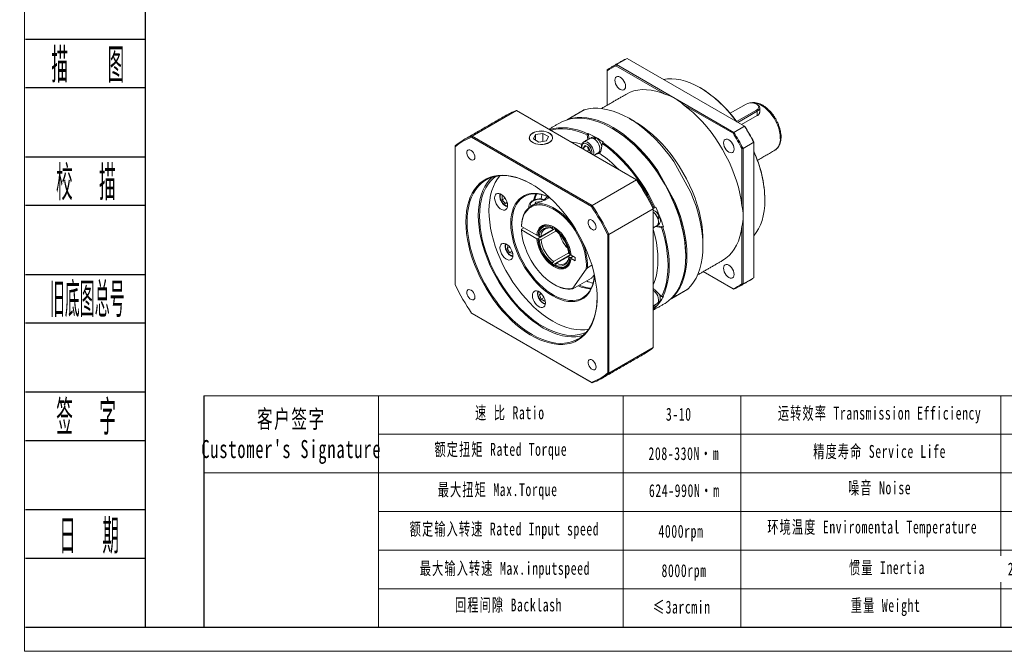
# Model space of a CAD drawing. Header units: millimetres. Extents: x -3 to 679, y 0 to 480.
# Tile 1 of 3: x -2 to 328, y 0 to 212. Entities that reach past the tile are written whole.
import ezdxf
from ezdxf.enums import TextEntityAlignment as Align

# ---------------------------------------------------------------- set-up
doc = ezdxf.new("R2010")
doc.units = ezdxf.units.MM
doc.header["$LTSCALE"] = 1.5
doc.layers.get('0').update_dxf_attribs({"lineweight": 18})
for name, color, linetype in [('2细线层', 4, 'Continuous'), ('6文字层', 3, 'Continuous'), ('7标注层', 4, 'Continuous')]:
    doc.layers.add(name, color=color, linetype=linetype)
doc.layers.add('图框_外框线', color=7, linetype='Continuous', lineweight=18)
doc.styles.add('PC_TEXTSTYLE', font='ISOCP.SHX', dxfattribs={"width": 0.707, "bigfont": 'GBCBIG.SHX'})
doc.styles.add('标准', font='txt', dxfattribs={"width": 0.667})

msp = doc.modelspace()

# ---------------------------------------------------------------- linework, layer by layer
at = {"color": 7, "linetype": 'Continuous', "lineweight": 15}
for p, q in [((201.8, 198.72), (198.24, 196.67)), ((241.16, 176), (201.8, 198.72)), ((214.72, 186.69), (198.11, 196.28)), ((198.24, 196.67), (217.91, 185.31)), ((195.15, 194.57), (195.15, 183.05)), ((217.91, 185.31), (237.59, 173.95)), ((187.46, 181.48), (182.11, 178.4)), ((237.32, 173.65), (220.71, 183.23)), ((241.71, 183.45), (236.34, 180.35)), ((238.52, 177.59), (245.2, 181.44)), ((245.43, 181.03), (245.2, 181.44)), ((164.73, 181.26), (149.88, 172.69)), ((204.97, 158.03), (164.73, 181.26)), ((245.43, 181.03), (238.94, 177.28)), ((245.43, 179.56), (240.21, 176.55)), ((245.43, 179.56), (245.43, 181.03)), ((237.59, 173.95), (241.16, 176)), ((189.85, 149.16), (149.75, 172.31)), ((149.88, 172.69), (190.12, 149.46)), ((171.14, 173.22), (170.47, 171.78)), ((170.47, 171.78), (172.3, 170.72)), ((173.64, 173.6), (171.14, 173.22)), ((171.14, 171.39), (171.14, 173.22)), ((175.47, 172.55), (173.64, 173.6)), ((173.64, 170.93), (173.64, 173.6)), ((174.8, 171.11), (175.47, 172.55)), ((188.69, 171.55), (188.47, 173.12)), ((188.63, 173.48), (188.83, 173.6)), ((188.83, 173.6), (189.08, 171.78)), ((191.02, 172.31), (191.02, 171.62)), ((144.26, 169.14), (144.26, 122.83)), ((172.3, 170.72), (174.8, 171.11)), ((187.23, 168.8), (187.8, 169.61)), ((188.22, 169.37), (187.23, 168.8)), ((187.49, 168.12), (187.23, 168.8)), ((187.8, 169.61), (188.95, 168.95)), ((188.7, 168.75), (188.53, 169.19)), ((188.99, 168.01), (188.7, 168.75)), ((188.95, 168.95), (189.52, 167.48)), ((193.51, 170.21), (193.13, 167.97)), ((193.94, 170.65), (193.74, 170.53)), ((240.29, 149.33), (240.29, 168.51)), ((244.25, 170.65), (240.68, 168.59)), ((240.68, 168.59), (240.68, 145.87)), ((244.25, 125.2), (244.25, 170.65)), ((188.99, 168.01), (188.34, 167.63)), ((189.4, 167.77), (188.99, 168.01)), ((189.52, 167.48), (189.25, 167.1)), ((190.12, 149.46), (204.97, 158.03)), ((159.98, 152.71), (160.26, 152.73)), ((159.98, 151.39), (159.98, 152.71)), ((160.94, 151.94), (159.98, 151.39)), ((175.35, 152.37), (175.35, 151.84)), ((160.97, 150.16), (159.98, 151.39)), ((161.62, 150.54), (160.97, 150.16)), ((161.71, 150.22), (160.97, 150.16)), ((170.91, 149.92), (171.2, 150.55)), ((171.2, 150.55), (173.08, 150.84)), ((171.2, 150.05), (171.2, 150.55)), ((210.57, 148.49), (210.88, 148.61)), ((211.23, 148.78), (211.42, 148.9)), ((210.59, 148.3), (195.74, 139.73)), ((210.59, 101.84), (210.59, 148.3)), ((212.71, 145.6), (212.25, 145.56)), ((240.68, 145.87), (240.68, 123.14)), ((171.61, 139.46), (166.45, 142.43)), ((166.45, 141.52), (167.24, 141.98)), ((176.83, 142.01), (176.83, 141.59)), ((177.83, 141.9), (177.23, 141.55)), ((213.4, 142.11), (211.38, 142.43)), ((211.77, 142.66), (213.98, 142.31)), ((213.98, 142.31), (213.78, 142.2)), ((240.29, 123.23), (240.29, 142.41)), ((166.45, 141.29), (171.61, 138.31)), ((172, 138.35), (177.97, 141.8)), ((172.37, 139.05), (172.01, 139.26)), ((178, 140.89), (172.99, 138)), ((173, 139.14), (177.18, 141.56)), ((177.82, 141.02), (177.82, 141.44)), ((195.34, 93.34), (195.34, 139.65)), ((195.74, 139.73), (195.74, 93.26)), ((161.66, 135.04), (161.94, 136.1)), ((162.5, 135.52), (161.66, 135.04)), ((172, 138.12), (172.37, 137.91)), ((162.46, 133.64), (161.66, 135.04)), ((163.3, 134.12), (162.46, 133.64)), ((163.53, 133.35), (162.46, 133.64)), ((183.03, 133.07), (177.03, 129.61)), ((177.23, 130.64), (182.26, 133.54)), ((182.43, 132.5), (178.22, 130.07)), ((182.65, 133.12), (182.28, 133.33)), ((182.29, 132.18), (182.65, 131.97)), ((182.45, 132.54), (183.04, 132.89)), ((184.45, 132.04), (183.05, 132.85)), ((183.81, 132.41), (183.05, 131.97)), ((183.84, 132.39), (183.05, 131.94)), ((184.45, 130.9), (184.45, 132.04)), ((176.83, 130.15), (176.83, 129.72)), ((177.82, 129.15), (177.82, 129.57)), ((183.05, 131.71), (184.45, 130.9)), ((188.59, 128.58), (190.05, 129.42)), ((183.63, 121.69), (188.17, 128.14)), ((190.36, 125.58), (190.87, 126.3)), ((227.34, 127.28), (237.32, 121.52)), ((237.59, 121.36), (227.34, 127.28)), ((183.6, 121.48), (189.94, 125.14)), ((240.68, 123.14), (244.25, 125.2)), ((172.5, 119.48), (172.92, 120.09)), ((173.15, 119.86), (172.5, 119.48)), ((173.07, 118.01), (172.5, 119.48)), ((211.37, 120.98), (213.4, 118.95)), ((213.78, 118.88), (213.98, 118.99)), ((216.8, 118.32), (222.15, 121.4)), ((174.03, 118.56), (173.07, 118.01)), ((174.21, 117.35), (173.07, 118.01)), ((174.37, 117.58), (174.21, 117.35)), ((210.88, 115.37), (210.6, 115.8)), ((210.99, 116.03), (211.42, 115.36)), ((212.71, 117.17), (212.64, 117.26)), ((149.75, 113.32), (189.85, 90.17)), ((190.12, 90.02), (149.88, 113.25)), ((210.59, 115.08), (210.88, 115.37)), ((211.23, 115.25), (210.59, 114.64)), ((211.42, 115.36), (211.23, 115.25)), ((195.74, 93.26), (210.59, 101.84))]:
    msp.add_line(p, q, dxfattribs=at)
for p, q in [((118.54, 85.69), (118.54, 8.07)), ((200.46, 85.69), (200.46, 8.07))]:
    msp.add_line(p, q)
at = {"color": 7, "linetype": 'Continuous', "lineweight": 15, "flags": 128}
for points in [[(197.73, 191.45), (197.8, 191.95), (197.97, 192.34), (198.26, 192.6), (198.63, 192.72), (199.06, 192.68), (199.52, 192.48), (199.98, 192.14), (200.41, 191.69), (200.78, 191.15), (201.06, 190.56), (201.24, 189.96), (201.3, 189.39), (201.24, 188.9), (201.06, 188.5), (200.78, 188.24), (200.41, 188.13), (199.98, 188.17), (199.52, 188.36), (199.06, 188.7), (198.63, 189.15), (198.26, 189.69), (197.97, 190.28), (197.8, 190.88), (197.73, 191.45)], [(238.46, 177.56), (237.12, 179.31), (235.68, 181.02), (234.19, 182.63), (232.65, 184.14), (231.08, 185.53), (229.48, 186.81), (227.86, 187.95), (226.23, 188.96), (224.6, 189.83), (222.98, 190.56), (221.38, 191.13), (219.81, 191.55), (218.27, 191.82), (216.78, 191.93), (215.34, 191.88), (214, 191.68)], [(201.62, 186.79), (202.83, 187.39), (204.12, 187.84), (205.48, 188.14), (206.9, 188.28), (208.38, 188.27), (209.91, 188.1), (211.49, 187.78), (213.09, 187.31), (214.72, 186.69)], [(187.46, 181.48), (188.92, 181.83), (190.45, 182.02), (192.05, 182.04), (193.7, 181.88), (195.4, 181.57), (197.14, 181.09), (198.9, 180.44), (200.68, 179.64), (202.47, 178.68), (204.26, 177.57), (206.04, 176.32), (207.81, 174.92), (209.54, 173.4), (211.24, 171.76), (212.89, 170), (214.49, 168.14), (216.02, 166.19), (217.49, 164.15)], [(220.71, 183.23), (222.34, 181.97), (223.95, 180.59), (225.52, 179.1), (227.05, 177.49), (228.53, 175.79), (229.96, 174), (231.32, 172.13), (232.61, 170.19), (233.82, 168.2), (234.94, 166.15), (235.98, 164.06), (236.92, 161.95), (237.75, 159.82), (238.48, 157.69), (239.11, 155.56), (239.62, 153.45), (240.01, 151.37), (240.29, 149.33)], [(245.2, 181.44), (245.62, 181.76), (245.86, 182.14), (245.91, 182.55), (245.76, 182.94), (245.43, 183.3), (244.93, 183.58), (244.32, 183.78), (243.63, 183.86), (242.93, 183.84), (242.27, 183.69), (241.71, 183.45)], [(253.16, 172.04), (253.09, 173.1), (252.91, 174.2), (252.61, 175.34), (252.19, 176.48), (251.67, 177.6), (251.06, 178.69), (250.36, 179.72), (249.6, 180.67), (248.78, 181.53), (247.92, 182.27), (247.04, 182.88), (246.16, 183.36), (245.29, 183.68), (244.45, 183.85), (243.65, 183.87), (243.64, 183.86)], [(245.44, 183.31), (245.88, 182.98), (246.16, 182.59), (246.26, 182.17), (246.16, 181.75), (245.88, 181.36), (245.43, 181.03)], [(221.48, 132.5), (221.42, 134.52), (221.24, 136.61), (220.94, 138.75), (220.52, 140.93), (219.99, 143.13), (219.34, 145.36), (218.58, 147.59), (217.72, 149.81), (216.75, 152.02), (215.69, 154.21), (214.53, 156.36), (213.29, 158.46), (211.97, 160.51), (210.57, 162.49), (209.1, 164.39), (207.58, 166.21), (206, 167.93), (204.38, 169.55), (202.72, 171.06), (201.03, 172.45), (199.32, 173.71), (197.59, 174.85), (195.87, 175.84), (194.14, 176.7), (192.43, 177.41), (190.74, 177.97), (189.08, 178.38), (187.46, 178.63), (185.88, 178.73), (184.36, 178.68), (182.89, 178.47), (181.49, 178.1), (180.17, 177.58), (179.23, 177.1)], [(182.11, 178.4), (183.57, 178.75), (185.11, 178.93), (186.71, 178.95), (188.36, 178.8), (190.06, 178.48), (191.79, 178), (193.55, 177.35), (195.33, 176.55), (197.13, 175.59), (198.92, 174.48), (200.7, 173.23), (202.46, 171.84), (204.2, 170.32), (205.89, 168.68), (207.55, 166.92), (209.14, 165.06), (210.68, 163.1), (212.14, 161.06)], [(175.82, 174.86), (175.94, 174.9), (177.34, 175.26), (178.81, 175.48), (180.34, 175.53), (181.92, 175.43), (183.55, 175.18), (185.22, 174.76), (186.91, 174.2), (188.63, 173.48)], [(188.47, 173.12), (186.76, 173.84), (185.08, 174.4), (183.42, 174.81), (181.81, 175.06), (180.23, 175.16), (178.71, 175.11), (177.25, 174.9), (176.21, 174.64)], [(196.93, 175.25), (197.78, 174.74), (199.49, 173.61), (201.19, 172.36), (202.87, 170.98), (204.51, 169.48), (206.12, 167.87), (207.69, 166.17), (209.2, 164.36), (210.66, 162.48), (212.04, 160.51), (213.36, 158.48), (214.59, 156.4), (215.73, 154.26), (216.79, 152.1), (217.75, 149.9), (218.6, 147.69), (219.36, 145.48), (220, 143.28), (220.53, 141.09), (220.94, 138.93), (221.24, 136.81), (221.42, 134.74), (221.48, 132.72)], [(204.45, 177.53), (205.3, 177.02), (207, 175.9), (208.68, 174.63), (210.34, 173.24), (211.97, 171.72), (213.56, 170.08), (215.09, 168.34), (216.56, 166.51), (217.97, 164.59), (219.3, 162.6), (220.55, 160.54)], [(170.2, 173.76), (169.68, 173.39), (169.31, 172.97), (169.1, 172.52), (169.06, 172.04), (169.18, 171.58), (169.48, 171.13), (169.92, 170.74), (170.5, 170.4), (171.19, 170.15), (171.96, 169.98), (172.77, 169.9), (173.58, 169.93), (174.38, 170.05), (175.11, 170.26), (175.74, 170.56), (176.26, 170.93), (176.63, 171.35), (176.84, 171.81), (176.89, 172.28), (176.76, 172.75), (176.46, 173.19), (176.02, 173.59), (175.44, 173.92), (174.75, 174.18), (173.99, 174.35), (173.18, 174.42), (172.36, 174.4), (171.57, 174.27), (170.84, 174.06), (170.2, 173.76)], [(170.23, 173.74), (169.72, 173.38), (169.35, 172.96), (169.14, 172.51), (169.1, 172.05), (169.23, 171.58), (169.52, 171.15), (169.96, 170.75), (170.53, 170.42), (171.21, 170.17), (171.97, 170), (172.77, 169.93), (173.58, 169.95), (174.36, 170.07), (175.08, 170.29), (175.71, 170.58), (176.22, 170.94), (176.59, 171.36), (176.8, 171.81), (176.84, 172.28), (176.71, 172.74), (176.42, 173.18), (175.98, 173.57), (175.41, 173.9), (174.73, 174.15), (173.97, 174.32), (173.17, 174.4), (172.36, 174.37), (171.58, 174.25), (170.86, 174.04), (170.23, 173.74)], [(189.35, 171.93), (189.69, 172.05), (190.14, 172.04), (190.63, 171.86), (191.12, 171.54), (191.59, 171.09), (192.01, 170.54), (192.35, 169.93), (192.59, 169.29), (192.71, 168.66), (192.71, 168.09), (192.59, 167.61), (192.35, 167.24), (192.15, 167.08)], [(234.13, 170.44), (234.2, 170.94), (234.37, 171.33), (234.66, 171.59), (235.03, 171.71), (235.46, 171.66), (235.92, 171.47), (236.38, 171.13), (236.81, 170.68), (237.18, 170.14), (237.46, 169.55), (237.64, 168.95), (237.7, 168.38), (237.64, 167.88), (237.46, 167.49), (237.18, 167.23), (236.81, 167.11), (236.38, 167.16), (235.92, 167.35), (235.46, 167.69), (235.03, 168.14), (234.66, 168.68), (234.37, 169.27), (234.2, 169.87), (234.13, 170.44)], [(189.99, 166.68), (190.04, 166.91), (190.04, 167.44), (189.92, 168.02), (189.68, 168.61), (189.34, 169.17), (188.94, 169.64), (188.49, 170.01), (188.03, 170.24), (187.6, 170.31), (187.23, 170.22), (186.94, 169.98), (186.75, 169.6), (186.69, 169.11), (186.69, 169.11)], [(186.69, 169.11), (186.75, 168.55), (186.75, 168.55)], [(187.28, 170.74), (187.61, 170.85), (188.06, 170.84), (188.55, 170.66), (189.04, 170.34), (189.51, 169.89), (189.93, 169.34), (190.27, 168.73), (190.51, 168.09), (190.64, 167.46), (190.64, 166.89), (190.51, 166.41), (190.5, 166.38)], [(191.12, 171.52), (191.59, 171.07), (192, 170.52), (192.34, 169.91), (192.58, 169.27), (192.69, 168.64), (192.69, 168.07), (192.56, 167.6), (192.31, 167.25), (192.13, 167.11)], [(210.88, 148.61), (209.82, 150.79), (208.67, 152.93), (207.43, 155.03), (206.11, 157.07), (204.72, 159.04), (203.26, 160.93), (201.74, 162.74), (200.17, 164.46), (198.55, 166.07), (196.9, 167.57), (195.21, 168.96), (193.51, 170.21)], [(193.74, 170.53), (195.46, 169.27), (197.15, 167.87), (198.82, 166.36), (200.45, 164.74), (202.03, 163.01), (203.56, 161.19), (205.03, 159.28), (206.43, 157.29), (207.76, 155.24), (209, 153.13), (210.16, 150.97), (211.23, 148.78)], [(150.85, 165.62), (150.79, 166.12), (150.62, 166.63), (150.34, 167.13), (149.99, 167.56), (149.6, 167.89), (149.2, 168.09), (148.83, 168.13), (148.52, 168.03), (148.29, 167.77), (148.17, 167.4), (148.17, 166.94), (148.29, 166.43), (148.52, 165.91), (148.83, 165.44), (149.2, 165.06), (149.6, 164.79), (149.99, 164.67), (150.34, 164.7), (150.62, 164.88), (150.79, 165.2), (150.85, 165.62)], [(193.09, 167.79), (192.86, 167.54), (192.77, 167.48)], [(217.49, 164.15), (223.18, 153.79), (224.11, 151.49), (224.92, 149.17), (225.61, 146.86), (226.19, 144.57), (226.64, 142.31), (226.96, 140.09), (227.16, 137.92), (227.22, 135.81), (227.16, 133.78), (226.96, 131.83), (226.64, 129.99), (226.19, 128.24), (225.61, 126.61), (224.92, 125.11), (224.11, 123.73), (223.18, 122.49), (222.15, 121.4)], [(147.83, 143.93), (147.89, 145.77), (148.07, 147.53), (148.36, 149.2), (148.78, 150.77), (149.31, 152.24), (149.95, 153.59), (150.7, 154.82), (151.56, 155.92), (152.51, 156.89), (153.56, 157.71), (154.7, 158.39), (155.92, 158.93), (157.22, 159.31), (158.58, 159.54), (160.01, 159.61), (161.49, 159.53), (163.01, 159.3), (164.57, 158.91), (166.16, 158.37), (167.78, 157.68), (169.4, 156.85), (171.02, 155.88), (172.64, 154.77), (174.24, 153.53), (175.82, 152.18), (177.36, 150.71), (178.87, 149.13), (180.32, 147.45), (181.72, 145.69), (183.05, 143.85), (184.31, 141.93), (185.49, 139.96), (186.58, 137.95), (187.58, 135.89), (188.49, 133.81), (189.29, 131.72), (189.99, 129.62), (190.58, 127.53), (191.05, 125.47), (191.41, 123.43), (191.64, 121.44), (191.76, 119.5), (191.76, 117.62), (191.64, 115.82), (191.41, 114.1), (191.05, 112.48), (190.58, 110.96), (189.99, 109.55), (189.29, 108.26), (188.49, 107.09), (187.58, 106.06), (186.58, 105.16), (185.49, 104.41), (184.31, 103.8), (183.05, 103.34), (181.72, 103.04), (180.32, 102.88), (178.87, 102.89), (177.36, 103.05), (175.82, 103.36), (174.24, 103.82), (172.64, 104.44), (171.02, 105.2), (169.4, 106.1), (167.78, 107.14), (166.16, 108.31), (164.57, 109.61), (163.01, 111.02), (161.49, 112.55), (160.01, 114.18), (158.58, 115.9), (157.22, 117.7), (155.92, 119.58), (154.7, 121.52), (153.56, 123.52), (152.51, 125.56), (151.56, 127.62), (150.7, 129.71), (149.95, 131.81), (149.31, 133.9), (148.78, 135.98), (148.36, 138.03), (148.07, 140.05), (147.89, 142.02), (147.83, 143.93)], [(169.91, 156.56), (168.37, 157.37), (166.75, 158.1), (165.15, 158.67), (163.58, 159.09), (162.04, 159.36), (160.55, 159.47), (159.11, 159.42), (157.73, 159.22), (156.42, 158.85), (155.19, 158.34), (154.04, 157.68), (152.97, 156.86), (152.01, 155.91), (151.14, 154.82), (150.38, 153.59), (149.73, 152.25), (149.19, 150.78), (148.77, 149.21), (148.47, 147.53), (148.28, 145.77), (148.22, 143.93)], [(151.98, 146.1), (152.04, 147.94), (152.23, 149.71), (152.53, 151.38), (152.95, 152.95), (153.49, 154.42), (154.14, 155.76), (154.9, 156.99), (155.77, 158.08), (156.6, 158.91)], [(152.38, 145.87), (152.44, 147.68), (152.62, 149.41), (152.92, 151.05), (153.33, 152.6), (153.86, 154.04), (154.5, 155.36), (155.24, 156.56), (156.1, 157.63), (157.04, 158.57), (157.92, 159.25)], [(155.55, 147.7), (155.61, 149.51), (155.79, 151.24), (156.08, 152.88), (156.5, 154.43), (157.03, 155.87), (157.67, 157.19), (158.41, 158.39), (159.23, 159.43)], [(212.14, 161.06), (217.83, 150.71), (218.76, 148.4), (219.57, 146.09), (220.27, 143.78), (220.84, 141.48), (221.29, 139.22), (221.61, 137), (221.81, 134.83), (221.87, 132.72), (221.81, 130.69), (221.61, 128.75), (221.29, 126.9), (220.84, 125.16), (220.27, 123.53), (219.57, 122.02), (218.76, 120.65), (217.83, 119.41), (216.8, 118.32)], [(220.55, 160.54), (221.71, 158.43), (222.77, 156.28), (223.73, 154.1), (224.58, 151.91), (225.32, 149.71), (225.94, 147.52), (226.44, 145.35), (226.82, 143.21), (227.08, 141.12), (227.2, 139.09), (227.22, 138.1)], [(157.45, 151.96), (157.51, 152.52), (157.69, 152.98), (157.99, 153.31), (158.39, 153.48), (158.85, 153.5), (159.36, 153.35), (159.89, 153.05), (160.4, 152.61), (160.86, 152.06), (161.25, 151.43), (161.55, 150.76), (161.74, 150.08), (161.8, 149.44), (161.74, 148.88), (161.55, 148.42), (161.25, 148.09), (160.86, 147.92), (160.4, 147.9), (159.89, 148.05), (159.36, 148.36), (158.85, 148.79), (158.39, 149.34), (157.99, 149.97), (157.69, 150.64), (157.51, 151.32), (157.45, 151.96)], [(159.5, 153.28), (159.38, 153.04), (159.29, 152.58), (159.32, 152.03), (159.48, 151.45), (159.74, 150.86), (160.09, 150.32), (160.52, 149.87), (160.97, 149.53)], [(162.87, 143.47), (162.93, 144.93), (163.11, 146.31), (163.41, 147.6), (163.82, 148.78), (164.35, 149.85), (164.98, 150.8), (165.71, 151.61), (166.54, 152.29), (167.46, 152.82), (168.46, 153.2), (169.53, 153.43), (170.66, 153.5), (171.85, 153.42), (173.08, 153.19), (174.35, 152.8), (175.63, 152.27), (175.81, 152.18)], [(175.86, 152.14), (174.86, 152.56), (173.59, 152.98), (172.35, 153.25), (171.16, 153.36), (170.01, 153.31), (168.93, 153.1), (167.92, 152.74), (166.99, 152.23), (166.15, 151.57), (165.41, 150.77), (164.77, 149.84), (164.23, 148.78), (163.81, 147.6), (163.51, 146.31), (163.33, 144.93), (163.27, 143.47)], [(172.98, 151.62), (173.02, 151.8), (173.31, 153.06)], [(160.97, 149.53), (161.42, 149.34), (161.8, 149.31)], [(166.45, 142.66), (166.56, 143.94), (166.8, 145.12), (167.15, 146.2), (167.61, 147.16), (168.19, 148), (168.87, 148.7), (169.65, 149.25), (170.51, 149.66), (171.45, 149.91), (172.45, 150.01), (173.52, 149.95), (174.62, 149.73), (175.76, 149.35), (176.92, 148.83), (178.08, 148.16), (179.24, 147.35), (180.38, 146.42), (181.49, 145.36), (182.56, 144.2), (183.56, 142.95), (184.51, 141.61), (184.51, 141.61)], [(188.17, 128.14), (188.22, 129.45), (188.14, 130.83), (187.94, 132.26), (187.62, 133.73), (187.19, 135.22), (186.64, 136.71), (185.99, 138.19), (185.24, 139.65), (184.41, 141.05), (183.49, 142.39), (182.5, 143.66), (181.45, 144.84), (180.36, 145.91), (179.23, 146.86), (178.08, 147.69), (176.93, 148.38), (175.77, 148.92), (174.64, 149.32), (173.53, 149.56), (172.47, 149.64), (171.47, 149.56), (170.52, 149.33), (169.66, 148.94), (168.88, 148.4), (168.2, 147.71), (167.62, 146.89), (167.15, 145.94), (166.8, 144.87), (166.56, 143.7), (166.45, 142.43)], [(169.03, 148.83), (169, 148.9), (168.94, 149.33)], [(174.18, 151.27), (173.84, 151.38), (173.13, 151.51), (172.39, 151.53), (171.66, 151.45), (170.98, 151.28), (170.4, 151.01), (169.94, 150.68), (169.63, 150.29), (169.5, 149.86), (169.55, 149.44), (169.63, 149.24)], [(244.25, 139.28), (245.09, 140.35), (245.85, 141.57), (246.5, 142.92), (247.04, 144.39), (247.46, 145.96), (247.77, 147.63), (247.95, 149.4), (248.01, 151.24)], [(187.17, 105.96), (186.03, 105.66), (184.65, 105.46), (183.21, 105.41), (181.72, 105.52), (180.18, 105.79), (178.61, 106.21), (177.01, 106.78), (175.39, 107.51), (173.76, 108.38), (172.14, 109.39), (170.52, 110.53), (168.92, 111.8), (167.34, 113.2), (165.81, 114.71), (164.31, 116.32), (162.87, 118.03), (161.49, 119.83), (160.18, 121.7), (158.95, 123.64), (157.8, 125.64), (156.74, 127.67), (155.77, 129.75), (154.9, 131.84), (154.14, 133.94), (153.49, 136.04), (152.95, 138.13), (152.53, 140.19), (152.23, 142.21), (152.04, 144.18), (151.98, 146.1)], [(188.12, 106.94), (187.09, 106.52), (185.81, 106.17), (184.45, 105.97), (183.04, 105.92), (181.57, 106.03), (180.07, 106.29), (178.52, 106.71), (176.95, 107.27), (175.36, 107.98), (173.76, 108.83), (172.16, 109.82), (170.58, 110.95), (169, 112.2), (167.46, 113.57), (165.95, 115.05), (164.48, 116.63), (163.07, 118.31), (161.72, 120.08), (160.43, 121.92), (159.22, 123.82), (158.09, 125.78), (157.04, 127.78), (156.1, 129.81), (155.24, 131.87), (154.5, 133.93), (153.86, 135.99), (153.33, 138.04), (152.92, 140.07), (152.62, 142.05), (152.44, 143.99), (152.38, 145.87)], [(188.93, 107.99), (187.62, 107.8), (186.21, 107.75), (184.74, 107.86), (183.23, 108.12), (181.69, 108.53), (180.12, 109.1), (178.53, 109.81), (176.93, 110.66), (175.33, 111.65), (173.74, 112.78), (172.17, 114.03), (170.63, 115.4), (169.12, 116.88), (167.65, 118.46), (166.24, 120.14), (164.89, 121.91), (163.6, 123.74), (162.39, 125.65), (161.26, 127.61), (160.21, 129.61), (159.26, 131.64), (158.41, 133.7), (157.67, 135.76), (157.03, 137.82), (156.5, 139.87), (156.08, 141.89), (155.79, 143.88), (155.61, 145.82), (155.55, 147.7)], [(210.59, 147.24), (210.83, 147.05), (211.3, 146.58), (211.71, 146.02), (212.03, 145.4), (212.25, 144.76), (212.36, 144.14), (212.34, 143.58), (212.19, 143.11), (211.93, 142.77), (211.78, 142.66)], [(212.71, 145.6), (212.9, 144.97), (212.97, 144.36), (212.92, 143.82), (212.74, 143.39), (212.45, 143.09), (212.4, 143.06)], [(148.22, 143.93), (148.28, 142.01), (148.47, 140.04), (148.77, 138.01), (149.19, 135.95), (149.73, 133.87), (150.38, 131.77), (151.14, 129.67), (152.01, 127.57), (152.97, 125.5), (154.04, 123.46), (155.19, 121.47), (156.42, 119.53), (157.73, 117.66), (159.11, 115.86), (160.55, 114.15), (162.04, 112.54), (163.58, 111.03), (165.15, 109.63), (166.75, 108.36), (168.37, 107.21), (170, 106.2), (171.63, 105.33), (173.25, 104.61), (174.85, 104.04), (176.42, 103.62), (177.96, 103.35), (179.45, 103.24), (180.89, 103.29), (182.27, 103.49), (183.58, 103.85), (184.81, 104.37), (185.97, 105.03), (187.03, 105.84), (188, 106.8), (188.86, 107.89), (189.62, 109.11), (190.27, 110.46), (190.81, 111.93), (191.23, 113.5), (191.54, 115.17), (191.72, 116.94), (191.78, 118.63)], [(190.94, 125.97), (190.93, 125.78), (190.75, 124.39), (190.45, 123.11), (190.04, 121.92), (189.51, 120.85), (188.88, 119.91), (188.15, 119.1), (187.32, 118.42), (186.4, 117.89), (185.4, 117.51), (184.33, 117.28), (183.2, 117.21), (182.01, 117.29), (180.78, 117.52), (179.51, 117.91), (178.23, 118.44), (176.93, 119.12), (175.63, 119.94), (174.35, 120.89), (173.08, 121.96), (171.85, 123.15), (170.66, 124.44), (169.53, 125.82), (168.46, 127.29), (167.46, 128.82), (166.54, 130.41), (165.71, 132.05), (164.98, 133.71), (164.35, 135.38), (163.82, 137.06), (163.41, 138.72), (163.11, 140.35), (162.93, 141.94), (162.87, 143.47)], [(163.27, 143.47), (163.33, 141.93), (163.51, 140.34), (163.81, 138.71), (164.23, 137.05), (164.77, 135.37), (165.41, 133.7), (166.15, 132.04), (166.99, 130.41), (167.92, 128.82), (168.93, 127.3), (170.01, 125.84), (171.16, 124.47), (172.35, 123.2), (173.59, 122.03), (174.86, 120.99), (176.15, 120.07), (177.45, 119.28), (178.75, 118.64), (180.03, 118.14), (181.29, 117.8), (182.51, 117.61), (183.68, 117.58), (184.79, 117.71), (185.84, 117.99), (186.81, 118.43), (187.7, 119.01), (188.49, 119.75), (189.18, 120.61), (189.77, 121.61), (190.25, 122.74), (190.61, 123.97), (190.85, 125.3), (190.93, 126.03)], [(171.61, 139.46), (171.74, 140.35), (172, 141.14), (172.38, 141.8), (172.86, 142.33), (173.45, 142.71), (174.11, 142.93), (174.85, 142.99), (175.65, 142.89), (176.48, 142.63), (177.33, 142.21), (178.18, 141.65), (179.01, 140.95), (179.8, 140.14), (180.54, 139.22), (181.21, 138.23), (181.79, 137.17), (182.28, 136.09), (182.65, 134.99), (182.91, 133.9), (183.05, 132.85)], [(177.43, 142.15), (176.71, 142.5), (175.91, 142.75), (175.14, 142.85), (174.43, 142.79), (173.78, 142.58), (173.22, 142.22), (172.75, 141.71), (172.39, 141.07), (172.14, 140.31), (172, 139.46)], [(172.01, 139.49), (172.15, 140.38), (172.42, 141.15), (172.82, 141.8), (173.32, 142.3), (173.93, 142.64), (174.62, 142.83), (175.38, 142.84), (176.19, 142.68), (177.03, 142.36)], [(176.83, 142.01), (176.02, 142.32), (175.25, 142.47), (174.52, 142.46), (173.86, 142.28), (173.28, 141.95), (172.79, 141.47), (172.41, 140.85), (172.15, 140.11), (172.01, 139.26)], [(191.45, 142.18), (191.39, 142.68), (191.22, 143.2), (190.94, 143.69), (190.59, 144.13), (190.2, 144.45), (189.8, 144.65), (189.43, 144.7), (189.12, 144.59), (188.89, 144.34), (188.77, 143.96), (188.77, 143.5), (188.89, 142.99), (189.12, 142.47), (189.43, 142), (189.8, 141.62), (190.2, 141.35), (190.59, 141.23), (190.94, 141.26), (191.22, 141.44), (191.39, 141.76), (191.45, 142.18)], [(213.4, 118.95), (214.04, 120.42), (214.58, 122), (215, 123.69), (215.3, 125.47), (215.48, 127.34), (215.54, 129.3), (215.48, 131.32), (215.3, 133.4), (215, 135.53), (214.58, 137.7), (214.04, 139.9), (213.4, 142.11)], [(213.78, 142.2), (214.43, 139.97), (214.97, 137.75), (215.39, 135.57), (215.69, 133.43), (215.87, 131.33), (215.93, 129.3), (215.87, 127.33), (215.69, 125.45), (215.39, 123.65), (214.97, 121.95), (214.43, 120.36), (213.78, 118.88)], [(240.29, 142.41), (240.01, 140.69), (239.62, 139.06), (239.11, 137.54), (238.48, 136.13), (237.75, 134.84), (236.92, 133.68), (235.98, 132.65), (234.94, 131.76), (233.82, 131.01), (233.82, 131.01)], [(166.45, 141.29), (166.56, 139.88), (166.8, 138.43), (167.16, 136.94), (167.64, 135.44), (168.22, 133.93), (168.92, 132.45), (169.7, 131), (170.58, 129.61), (171.53, 128.28), (172.55, 127.04), (173.63, 125.89), (174.74, 124.86), (175.89, 123.95), (177.05, 123.17), (178.22, 122.54), (179.37, 122.05), (180.5, 121.72), (181.6, 121.55), (182.65, 121.54), (183.63, 121.69)], [(210.59, 141.43), (210.69, 141.07), (211.22, 139.03), (211.64, 137.02), (211.93, 135.04), (212.11, 133.11), (212.17, 131.24), (212.11, 129.44), (211.93, 127.71), (211.64, 126.08), (211.22, 124.54), (210.69, 123.12), (210.59, 122.87)], [(159.24, 135.22), (159.3, 135.79), (159.48, 136.25), (159.78, 136.57), (160.18, 136.75), (160.64, 136.76), (161.15, 136.61), (161.68, 136.31), (162.19, 135.87), (162.65, 135.32), (163.04, 134.69), (163.34, 134.02), (163.53, 133.35), (163.59, 132.71), (163.53, 132.14), (163.34, 131.68), (163.04, 131.36), (162.65, 131.18), (162.19, 131.17), (161.68, 131.32), (161.15, 131.62), (160.64, 132.06), (160.18, 132.61), (159.78, 133.24), (159.48, 133.91), (159.3, 134.59), (159.24, 135.22)], [(161.29, 136.55), (161.19, 136.36), (161.09, 135.91), (161.1, 135.37), (161.24, 134.79), (161.49, 134.2), (161.84, 133.65), (162.25, 133.19), (162.7, 132.83), (163.16, 132.63), (163.58, 132.57), (163.59, 132.57)], [(183.05, 131.71), (182.91, 130.82), (182.65, 130.03), (182.28, 129.36), (181.79, 128.84), (181.21, 128.46), (180.54, 128.23), (179.8, 128.17), (179.01, 128.27), (178.18, 128.53), (177.33, 128.95), (176.48, 129.52), (175.65, 130.21), (174.85, 131.03), (174.11, 131.94), (173.45, 132.94), (172.86, 133.99), (172.38, 135.08), (172, 136.18), (171.74, 137.26), (171.61, 138.31)], [(177.82, 129.15), (178.63, 128.84), (179.42, 128.69), (180.15, 128.71), (180.81, 128.89), (181.4, 129.23), (181.88, 129.72), (182.26, 130.35), (182.52, 131.11), (182.65, 131.97)], [(183.05, 131.97), (182.91, 131.07), (182.64, 130.28), (182.25, 129.62), (181.75, 129.11), (181.14, 128.76), (180.45, 128.57), (179.68, 128.55), (178.87, 128.71), (178.02, 129.03)], [(214.23, 116.47), (214.53, 116.65), (215.69, 117.47), (216.75, 118.43), (217.72, 119.52), (218.58, 120.75), (219.34, 122.11), (219.99, 123.58), (220.52, 125.17), (220.94, 126.87), (221.24, 128.66), (221.42, 130.54), (221.48, 132.5)], [(176.96, 129.66), (177.52, 129.29), (178.34, 128.89), (179.14, 128.64), (179.91, 128.54), (180.62, 128.6), (181.27, 128.81), (181.83, 129.18), (182.3, 129.68), (182.66, 130.32), (182.91, 131.08), (183.05, 131.94)], [(178.22, 130.07), (179.01, 129.78), (179.77, 129.68), (180.47, 129.75), (181.09, 130), (181.61, 130.42), (182.02, 130.99), (182.06, 131.08)], [(234.13, 128.4), (234.2, 128.9), (234.37, 129.3), (234.66, 129.56), (235.03, 129.67), (235.46, 129.63), (235.92, 129.43), (236.38, 129.1), (236.81, 128.64), (237.18, 128.1), (237.46, 127.51), (237.64, 126.91), (237.7, 126.35), (237.64, 125.85), (237.46, 125.46), (237.18, 125.19), (236.81, 125.08), (236.38, 125.12), (235.92, 125.32), (235.46, 125.65), (235.03, 126.11), (234.66, 126.65), (234.37, 127.24), (234.2, 127.84), (234.13, 128.4)], [(150.85, 118.74), (150.79, 119.23), (150.62, 119.75), (150.34, 120.25), (149.99, 120.68), (149.6, 121.01), (149.2, 121.2), (148.83, 121.25), (148.52, 121.14), (148.29, 120.89), (148.17, 120.52), (148.17, 120.05), (148.29, 119.54), (148.52, 119.03), (148.83, 118.56), (149.2, 118.17), (149.6, 117.91), (149.99, 117.79), (150.34, 117.82), (150.62, 118), (150.79, 118.32), (150.85, 118.74)], [(170.12, 119.3), (170.18, 119.87), (170.36, 120.33), (170.66, 120.65), (171.06, 120.83), (171.52, 120.84), (172.03, 120.69), (172.56, 120.39), (173.07, 119.95), (173.53, 119.4), (173.92, 118.77), (174.22, 118.1), (174.41, 117.43), (174.47, 116.79), (174.41, 116.22), (174.22, 115.76), (173.92, 115.44), (173.53, 115.26), (173.07, 115.25), (172.56, 115.4), (172.03, 115.7), (171.52, 116.14), (171.06, 116.69), (170.66, 117.32), (170.36, 117.99), (170.18, 118.66), (170.12, 119.3)], [(172.17, 120.62), (172.1, 120.49), (171.97, 120.05), (171.97, 119.52), (172.1, 118.94), (172.33, 118.35), (172.67, 117.79), (173.08, 117.32), (173.52, 116.95), (173.98, 116.72), (174.41, 116.65), (174.47, 116.65)], [(210.56, 121.08), (210.92, 120.8), (211.37, 120.32)], [(211.37, 120.32), (211.77, 119.74), (212.08, 119.12), (212.28, 118.48), (212.36, 117.86), (212.32, 117.32), (212.16, 116.87), (211.88, 116.55), (211.78, 116.48)], [(212.71, 117.17), (212.41, 116.89), (212.4, 116.88)], [(191.45, 95.3), (191.39, 95.79), (191.22, 96.31), (190.94, 96.81), (190.59, 97.24), (190.2, 97.57), (189.8, 97.77), (189.43, 97.81), (189.12, 97.71), (188.89, 97.45), (188.77, 97.08), (188.77, 96.62), (188.89, 96.1), (189.12, 95.59), (189.43, 95.12), (189.8, 94.74), (190.2, 94.47), (190.59, 94.35), (190.94, 94.38), (191.22, 94.56), (191.39, 94.88), (191.45, 95.3)]]:
    msp.add_lwpolyline(points, dxfattribs=at)
at = {"color": 7, "linetype": 'Continuous', "lineweight": 15}
for centre, radius, start, end in [((207.33, 185.58), 14.26, 112.8081, 119.9899), ((203.75, 183.55), 14.23, 112.8038, 127.2069), ((203.65, 183.27), 14.14, 113.0472, 126.9636), ((204.63, 153.31), 41.69, 35.4296, 58.4695), ((169.55, 166.42), 15.61, 107.9677, 119.9623), ((171.91, 134.45), 47.86, 32.5805, 58.4809), ((178.99, 136.54), 73.64, 27.595, 32.405), ((179.46, 136.81), 73.16, 27.6765, 32.3235), ((154.67, 157.91), 15.53, 107.9475, 132.0632), ((154.56, 157.64), 15.44, 108.1534, 131.8574), ((174.98, 143.7), 32.95, 54.8663, 65.139), ((190.54, 171.24), 1.16, 66.0091, 117.8601), ((189.09, 168.54), 4.27, 7.3822, 57.4445), ((175.5, 134.53), 73.16, 27.6765, 32.3235), ((175.42, 134.48), 73.64, 27.595, 32.405), ((248.7, 171.59), 4.48, 305.5048, 5.8073), ((181.07, 153.59), 17.26, 71.096, 83.7257), ((190.56, 169.48), 2, 189.3465, 201.5125), ((190.83, 169.56), 2.27, 200.8725, 230.9147), ((192.35, 168.35), 1.28, 260.7077, 286.457), ((191.79, 168.11), 1.35, 303.1439, 354.0914), ((170.96, 134.98), 38.59, 43.3391, 56.0167), ((206.64, 150.43), 41.38, 1.4358, 24.6633), ((206.58, 150.26), 41.44, 1.3511, 24.639), ((138.85, 113.37), 79.79, 25.9604, 34.0396), ((139.32, 113.64), 79.31, 26.0301, 33.9699), ((180.55, 148.58), 10.41, 152.6987, 165.0637), ((181.13, 148.74), 10.61, 154.3307, 165.3401), ((178.44, 147.92), 5.55, 125.9496, 140.6791), ((173.63, 131.46), 47.87, 1.5146, 27.4195), ((124.08, 104.84), 79.31, 26.0301, 33.9699), ((124, 104.8), 79.79, 25.9604, 34.0396), ((160.14, 125.21), 56.49, 17.6216, 24.7898), ((209.24, 144.58), 3.58, 24.5464, 67.8437), ((207.99, 143.71), 4.37, 20.5335, 53.4346), ((175.29, 139.12), 2.92, 58.0738, 181.34), ((175.73, 139.21), 2.73, 88.6271, 181.4092), ((210.21, 144.04), 2.15, 331.0387, 19.8013), ((170.82, 131.82), 11.9, 6.2388, 53.9465), ((171.21, 132.05), 11.14, 6.5943, 53.6048), ((189.97, 142.88), 11.17, 196.0793, 223.9153), ((167.08, 128.8), 21.51, 359.4187, 27.6679), ((183.82, 139.33), 11.88, 185.8447, 233.9701), ((183.43, 139.1), 11.13, 186.1712, 233.6298), ((183.56, 139.18), 10.63, 186.3401, 233.4514), ((179.36, 132.06), 2.93, 238.2135, 2.3939), ((215.53, 157.63), 79.31, 206.0301, 213.9699), ((182.56, 130.76), 9.34, 237.381, 276.4131), ((190.35, 133.05), 11.6, 244.9504, 266.7567), ((190.84, 133.59), 11.92, 245.1792, 265.0867), ((193.8, 136.63), 13.68, 245.8892, 255.8241), ((231.79, 134.52), 14.14, 293.0472, 306.9636), ((232.08, 134.48), 14.23, 292.8038, 307.2069), ((235.63, 136.55), 14.25, 300.0039, 307.2035), ((208.78, 118.43), 3.63, 44.5588, 60.0862), ((201.27, 125.21), 14.14, 315.8625, 333.9362), ((209.8, 118.24), 3.16, 345.8171, 29.7288), ((200.14, 113.42), 15.59, 300.0279, 312.0473), ((185.04, 104.84), 15.44, 288.1534, 311.8574), ((185.33, 104.8), 15.53, 287.9475, 312.0632)]:
    msp.add_arc(centre, radius, start, end, dxfattribs=at)
for centre, major_axis, ratio, start_param, end_param in [((195.15, 145.87), (22.77, 39.44), 0.577335, 0.000041, 0.132012), ((195.15, 145.87), (22.77, 39.44), 0.577335, 6.151254, 6.283226), ((190.75, 169.51), (1.21, 3.82), 0.201938, 0.814487, 1.002591), ((191.38, 169.88), (1.21, 3.82), 0.201938, 1.002591, 1.190694), ((195.15, 145.87), (45.54, 0), 0.577382, 25.132741, 25.264713), ((210.38, 145.09), (2.69, 4.42), 0.26938, 4.908973, 5.097076), ((211.02, 145.45), (2.69, 4.42), 0.26938, 4.72087, 4.908973), ((195.15, 145.87), (45.54, 0), 0.577382, 6.151213, 6.283185), ((211.02, 119.27), (4.39, 3.32), 0.491243, 4.573227, 4.727281), ((210.38, 118.91), (4.39, 3.32), 0.491243, 4.747206, 4.915385)]:
    msp.add_ellipse(centre, major_axis=major_axis, ratio=ratio, start_param=start_param, end_param=end_param, dxfattribs=at)
for points in [[(200.2, 197.93), (196.64, 195.87)], [(195.15, 194.57), (195.15, 194.88)], [(198.11, 196.28), (198.24, 196.67)], [(226.43, 188.85), (226.23, 188.96)], [(201.62, 186.79), (193.23, 181.94)], [(187.39, 181.46), (182.02, 178.36)], [(187.39, 181.45), (187.46, 181.48)], [(245.44, 183.31), (245.2, 183.45)], [(246.26, 180.77), (246.26, 182.17)], [(161.75, 179.94), (146.9, 171.36)], [(181.97, 178.33), (181.68, 178.16)], [(204.45, 177.53), (202.48, 178.67)], [(179.23, 177.1), (175.59, 174.99)], [(196.93, 175.25), (196.73, 175.36)], [(241.28, 175.93), (241.16, 176)], [(149.75, 172.31), (149.88, 172.69)], [(170.23, 173.74), (170.2, 173.72)], [(175.74, 173.72), (175.71, 173.74)], [(189.35, 171.93), (187.27, 170.73)], [(188.63, 173.48), (188.47, 173.12)], [(190, 172.27), (189.58, 172.03)], [(237.32, 173.65), (237.59, 173.95)], [(144.26, 169.44), (144.26, 169.14)], [(193.51, 170.21), (193.74, 170.53)], [(240.68, 168.59), (240.29, 168.51)], [(244.25, 170.65), (244.25, 170.79)], [(190.72, 166.26), (192.15, 167.08)], [(192.35, 167.24), (192.77, 167.48)], [(245.5, 164.59), (251.3, 167.94)], [(205.1, 157.96), (204.97, 158.03)], [(168.93, 149.3), (168.93, 148.75)], [(170.11, 149.52), (169.69, 149.28)], [(190.12, 149.46), (189.85, 149.16)], [(210.59, 148.3), (210.59, 148.45)], [(211.23, 148.78), (210.88, 148.61)], [(248.01, 151.24), (248.01, 151.47)], [(166.45, 142.43), (166.45, 142.66)], [(177.03, 142.36), (176.83, 142.01)], [(210.59, 141.97), (211.78, 142.66)], [(211.98, 142.82), (212.4, 143.06)], [(213.4, 142.11), (213.78, 142.2)], [(166.45, 141.52), (166.45, 141.29)], [(172, 139.46), (171.61, 139.46)], [(172.01, 139.26), (172.01, 139.49)], [(177.82, 141.44), (178.02, 141.79)], [(195.34, 139.65), (195.74, 139.73)], [(171.61, 138.31), (172, 138.31)], [(172, 138.35), (172, 138.12)], [(227.22, 135.81), (227.22, 138.1)], [(183.04, 133.12), (182.65, 133.12)], [(182.65, 131.97), (183.05, 131.97)], [(221.48, 132.5), (221.48, 132.72)], [(176.83, 129.72), (177.03, 129.61)], [(178.02, 129.03), (177.82, 129.15)], [(183.05, 131.94), (183.05, 131.71)], [(225.43, 126.17), (233.82, 131.01)], [(188.59, 128.58), (188.17, 128.14)], [(189.94, 125.14), (190.36, 125.58)], [(177.32, 123.01), (177.52, 122.89)], [(239.19, 122.15), (242.76, 124.21)], [(240.68, 123.14), (240.29, 123.23)], [(183.63, 121.69), (183.6, 121.48)], [(213.78, 118.88), (213.4, 118.95)], [(216.37, 118.06), (217.58, 118.75)], [(216.72, 118.26), (222.08, 121.35)], [(237.59, 121.36), (237.32, 121.52)], [(210.59, 115.79), (211.78, 116.48)], [(210.59, 114.37), (214.23, 116.47)], [(211.98, 116.64), (212.4, 116.88)], [(216.72, 118.26), (216.8, 118.32)], [(149.88, 113.25), (149.75, 113.32)], [(210.88, 115.37), (211.23, 115.25)], [(193.1, 91.34), (207.95, 99.91)], [(195.74, 93.26), (195.34, 93.34)]]:
    msp.add_open_spline(points, degree=1, dxfattribs=at)
for points, knots in [([(251.3, 167.95), (251.32, 167.95), (251.55, 168.06), (251.94, 168.4), (252.45, 168.94), (252.85, 169.62), (253.15, 170.38), (253.34, 171.23), (253.4, 171.92), (253.41, 172.48), (253.39, 173.08), (253.29, 173.95), (253.06, 175.02), (252.72, 176.1), (252.29, 177.17), (251.77, 178.21), (251.17, 179.21), (250.49, 180.16), (249.75, 181.03), (248.96, 181.81), (248.14, 182.49), (247.28, 183.06), (246.41, 183.5), (245.53, 183.8), (244.67, 183.95), (243.97, 183.98), (243.58, 183.89), (243.45, 183.86)], [0, 0, 0, 0, 0.002622, 0.0446046, 0.0864704, 0.1288285, 0.1721429, 0.2164817, 0.2598586, 0.2705699, 0.2948585, 0.3404497, 0.3859611, 0.4313742, 0.4766981, 0.5219647, 0.5672155, 0.6124918, 0.657829, 0.7032748, 0.7488739, 0.7946598, 0.8406316, 0.8866875, 0.9325108, 0.977646, 1, 1, 1, 1]), ([(182.11, 178.4), (182.05, 178.37), (181.96, 178.33), (181.87, 178.23), (181.83, 178.19)], [0, 0, 0, 0, 0.635964, 1, 1, 1, 1]), ([(246.25, 180.89), (246.25, 180.81), (246.24, 180.62), (246.15, 180.33), (245.98, 180.02), (245.77, 179.8), (245.58, 179.65), (245.48, 179.59), (245.43, 179.56)], [0, 0, 0, 0, 0.153123, 0.371685, 0.586257, 0.807561, 0.903474, 1, 1, 1, 1]), ([(187.28, 170.74), (187.27, 170.73), (187.13, 170.68), (186.92, 170.45), (186.69, 170.08), (186.59, 169.67), (186.56, 169.29), (186.58, 168.96), (186.63, 168.73), (186.66, 168.6)], [0, 0, 0, 0, 0.011598, 0.210557, 0.406878, 0.610622, 0.743372, 0.862849, 1, 1, 1, 1]), ([(192.53, 166.98), (192.44, 166.94), (192.18, 166.82), (191.79, 166.69), (191.53, 166.73), (191.53, 166.73)], [0, 0, 0, 0, 0.337616, 0.998434, 1, 1, 1, 1]), ([(159.29, 153.33), (159.27, 153.3), (159.19, 153.12), (159.15, 152.73), (159.18, 152.17), (159.33, 151.57), (159.58, 150.97), (159.91, 150.41), (160.32, 149.9), (160.72, 149.56), (161.05, 149.34), (161.37, 149.17), (161.6, 149.12), (161.74, 149.09)], [0, 0, 0, 0, 0.022994, 0.126663, 0.235298, 0.345598, 0.455608, 0.56543, 0.67557, 0.786497, 0.847329, 0.90726, 1, 1, 1, 1]), ([(170.11, 149.51), (170.18, 149.56), (170.43, 149.71), (171.1, 150.02), (172, 150.37), (172.93, 150.73), (173.82, 151.08), (174.8, 151.52), (175.55, 151.92), (175.77, 152.1), (175.81, 152.13)], [0, 0, 0, 0, 0.057039, 0.195424, 0.405488, 0.509694, 0.617968, 0.799557, 0.963201, 1, 1, 1, 1]), ([(174.36, 151.34), (174.31, 151.36), (174.05, 151.46), (173.52, 151.57), (172.78, 151.65), (172.03, 151.63), (171.3, 151.51), (170.62, 151.3), (170.02, 151.01), (169.53, 150.64), (169.19, 150.22), (168.98, 149.78), (168.96, 149.48), (168.95, 149.34)], [0, 0, 0, 0, 0.023364, 0.12522, 0.226729, 0.328125, 0.429787, 0.532072, 0.635454, 0.740155, 0.83329, 0.922016, 1, 1, 1, 1]), ([(173, 139.14), (172.92, 139.13), (172.71, 139.1), (172.5, 139.07), (172.37, 139.05)], [0, 0, 0, 0, 0.378996, 1, 1, 1, 1]), ([(176.83, 141.59), (176.91, 141.58), (177.05, 141.57), (177.18, 141.56), (177.23, 141.55)], [0, 0, 0, 0, 0.6203221, 1, 1, 1, 1]), ([(161.08, 136.59), (161.04, 136.48), (160.95, 136.2), (160.94, 135.69), (161.04, 135.1), (161.25, 134.49), (161.55, 133.91), (161.93, 133.38), (162.37, 132.92), (162.86, 132.58), (163.25, 132.39), (163.48, 132.37), (163.54, 132.36)], [0, 0, 0, 0, 0.0809067, 0.1877226, 0.2977531, 0.4079257, 0.5177788, 0.6277201, 0.7382238, 0.8499005, 0.9632408, 1, 1, 1, 1]), ([(172.37, 137.91), (172.5, 137.93), (172.71, 137.96), (172.92, 137.99), (172.99, 138)], [0, 0, 0, 0, 0.627609, 1, 1, 1, 1]), ([(182.45, 132.54), (182.43, 132.5), (182.38, 132.38), (182.32, 132.26), (182.29, 132.18)], [0, 0, 0, 0, 0.372391, 1, 1, 1, 1]), ([(177.23, 130.64), (177.18, 130.58), (177.05, 130.41), (176.91, 130.25), (176.83, 130.15)], [0, 0, 0, 0, 0.371506, 1, 1, 1, 1]), ([(177.82, 129.57), (177.9, 129.68), (178.04, 129.84), (178.17, 130.01), (178.22, 130.07)], [0, 0, 0, 0, 0.628494, 1, 1, 1, 1]), ([(171.96, 120.67), (171.93, 120.61), (171.85, 120.39), (171.82, 119.96), (171.87, 119.38), (172.04, 118.78), (172.32, 118.18), (172.67, 117.63), (173.1, 117.15), (173.57, 116.76), (174.02, 116.52), (174.3, 116.46), (174.41, 116.44)], [0, 0, 0, 0, 0.04603, 0.151015, 0.260335, 0.370604, 0.480534, 0.590376, 0.70063, 0.811825, 0.924578, 1, 1, 1, 1]), ([(222.15, 121.4), (222.12, 121.38), (222.1, 121.36), (222.08, 121.35), (222.08, 121.35)], [0, 0, 0, 0, 0.990408, 1, 1, 1, 1])]:
    msp.add_open_spline(points, degree=3, knots=knots, dxfattribs=at)
at = {"layer": '2细线层'}
for p, q in [((0.3, 205.22), (40.42, 205.22)), ((0.3, 188.98), (40.42, 188.98)), ((0.3, 165.79), (40.42, 165.79)), ((0.3, 149.56), (40.42, 149.56)), ((0.3, 126.37), (40.42, 126.37)), ((0.3, 110.13), (40.42, 110.13)), ((0.3, 86.94), (40.42, 86.94)), ((0.3, 70.7), (40.42, 70.7)), ((0.3, 47.51), (40.42, 47.51)), ((0.3, 31.28), (40.42, 31.28)), ((0.3, 8.08), (40.42, 8.08))]:
    msp.add_line(p, q, dxfattribs=at)
at = {"layer": '7标注层', "color": 0}
msp.add_line((59.98, 85.69), (59.98, 8.08), dxfattribs=at)
at = {"layer": '图框_外框线'}
for p, q in [((59.98, 85.69), (670.97, 85.69)), ((239.94, 85.69), (239.94, 8.09)), ((326.98, 85.69), (326.98, 8.08)), ((118.54, 72.74), (461.92, 72.74)), ((59.98, 59.79), (670.97, 59.79)), ((118.54, 46.84), (670.97, 46.84)), ((118.54, 33.9), (670.97, 33.9)), ((118.54, 20.95), (670.97, 20.95))]:
    msp.add_line(p, q, dxfattribs=at)
at = {"layer": '图框_外框线', "color": 3}
msp.add_lwpolyline([(0, 0), (679.05, 0), (679.05, 480.19), (0, 480.19)], close=True, dxfattribs=at)
at = {"layer": '图框_外框线', "color": 3, "lineweight": 25}
msp.add_lwpolyline([(40.42, 8.08), (670.97, 8.08), (670.97, 472.1), (40.42, 472.1)], close=True, dxfattribs=at)

# ---------------------------------------------------------------- texts
at = {"layer": '6文字层', "color": 3, "style": 'PC_TEXTSTYLE'}
for s, width, p in [('描   图', 0.6667, (21.16, 197)), ('校  描', 0.667, (20.53, 157.62)), ('旧底图总号', 0.6, (20.98, 118.45)), ('签  字', 0.667, (20.58, 79.02)), ('日  期', 0.667, (21.6, 39.02))]:
    msp.add_text(s, height=11.596, dxfattribs=dict(at, width=width)).set_placement(p, align=Align.MIDDLE)
at = {"layer": '图框_外框线', "color": 1, "attachment_point": 2, "style": '标准'}
for s, insert, char_height, width in [('\\T1.1;速 比 Ratio', (162.57, 82.13), 4.3162, 35.2673), ('\\T1.1;运转效率 Transmission Efficiency', (286.43, 82), 4.3162, 73.3476), ("\\T1.1;客户签字\\PCustomer's Signature", (89.36, 80.9), 6.0427, 75.1716), ('\\pxqc;{\\T1.1;3-10}', (219.14, 81.63), 4.3162, 18.3516), ('\\T1.1;额定扭矩 Rated Torque', (159.54, 69.85), 4.3162, 76.633), ('\\T1.1;精度寿命 Service Life', (286.43, 69.17), 4.3162, 57.5726), ('\\T1.1;208-330N·m', (220.85, 68.44), 4.3162, 35.7495), ('\\T1.1;最大扭矩 Max.Torque', (158.47, 56.36), 4.3162, 50.9485), ('\\T1.1;624-990N·m', (221, 56.04), 4.3162, 42.9266), ('\\T1.1;噪音 Noise', (286.43, 56.96), 4.3162, 38.0859), ('\\T1.1;额定输入转速 Rated Input speed', (160.75, 43.17), 4.3162, 67.7356), ('{\\T1.1;环境温度 Enviromental Temperature}', (283.96, 43.82), 4.3162, 136.5675), ('\\T1.1;4000rpm', (219.88, 42.39), 4.3162, 29.7404), ('\\T1.1;最大输入转速 Max.inputspeed ', (160.9, 29.98), 4.3162, 68.1269), ('\\T1.1;8000rpm', (220.91, 29.21), 4.3162, 94.3772), ('\\T1.1;回程间隙 Backlash', (162.11, 17.7), 4.3162, 55.2402), ('{\\T1.1;≤3arcmin }', (220.12, 16.99), 4.3162, 33.2023), ('\\T1.1;重量 Weight', (288.44, 17.55), 4.3162, 33.5619)]:
    msp.add_mtext(s, dxfattribs=dict(at, insert=insert, char_height=char_height, width=width))

# ---------------------------------------------------------------- next in the draw order: texts
at = {"layer": '图框_外框线', "color": 1, "insert": (345.32, 29.75), "char_height": 4.3162, "width": 136.5675, "attachment_point": 2, "style": '标准', "bg_fill": 2}
msp.add_mtext('{\\T1.1;2.57-3.25kg.cm²}', dxfattribs=at)

# ---------------------------------------------------------------- next in the draw order: texts
at = {"layer": '图框_外框线', "color": 1, "insert": (288.9, 30.22), "char_height": 4.3162, "width": 38.9936, "attachment_point": 2, "style": '标准'}
msp.add_mtext('\\T1.1;惯量 Inertia', dxfattribs=at)

doc.saveas('drawing.dxf')
